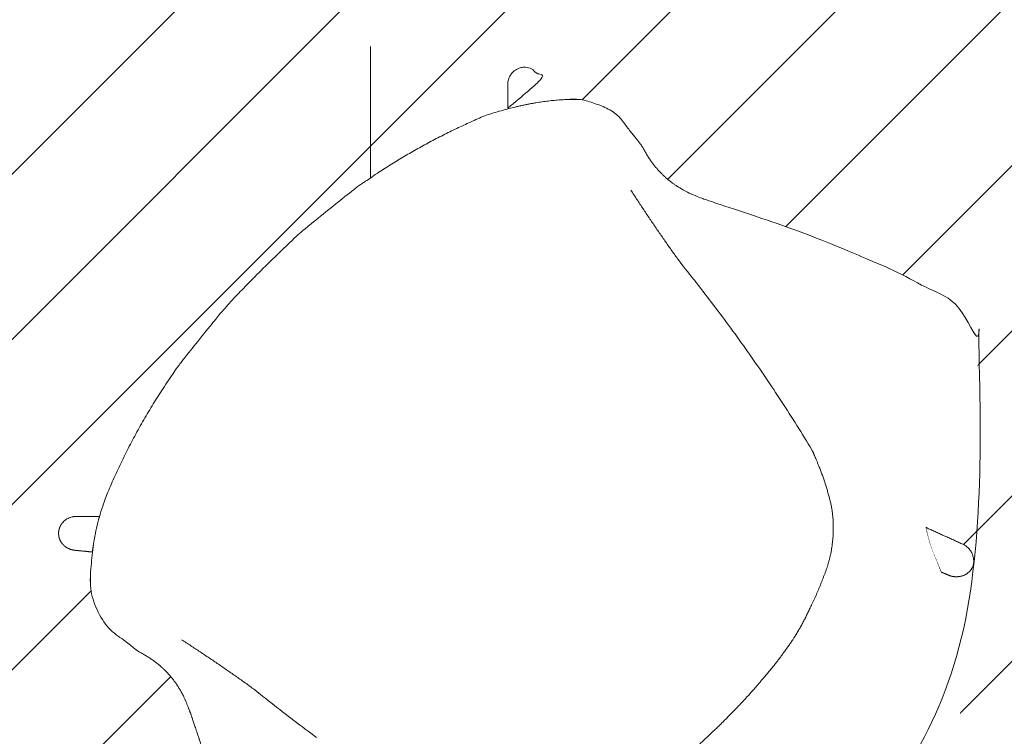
# Model space of a CAD drawing. Header units: metres. Extents: x -111 to 152, y -132 to 99.
# Tile 108 of 256: x -20.531 to -19.741, y -12.503 to -11.928. Entities that reach past the tile are written whole.
import ezdxf

# ---------------------------------------------------------------- set-up
doc = ezdxf.new("R2010")
doc.units = ezdxf.units.M
doc.linetypes.add('gestrichelt - 01', pattern=[2, 1, -1])
doc.linetypes.add('Raster 01', pattern=[2, 1, -1])
doc.layers.add('_1.35m (3D)', color=7, linetype='Continuous', lineweight=9)
doc.layers.add('_EG (2D)', color=7, linetype='Continuous', lineweight=9)
for name, color, linetype, lineweight, true_color in [('AV1-Arbeitsbühne', 7, 'gestrichelt - 01', 9, 0xf20884), ('AV1-Einrichtung', 7, 'Continuous', 9, 0xa6a6a6), ('AV1-Raster', 7, 'Raster 01', 9, 0xa6a6a6)]:
    doc.layers.add(name, color=color, linetype=linetype, lineweight=lineweight, true_color=true_color)

# ---------------------------------------------------------------- blocks, each defined once
blk = doc.blocks.new('Group-2')
at = {"layer": 'AV1-Raster'}
for p, q in [((-20.25, -22.95), (-20.25, 1.35)), ((1.35, -12.15), (-40.5, -12.15))]:
    blk.add_line(p, q, dxfattribs=at)
blk = doc.blocks.new('1.35m (3D)')
at = {"layer": 'AV1-Raster', "color": 7}
blk.add_blockref('Group-2', (0, 0), dxfattribs=at)
blk = doc.blocks.new('Group-296')
at = {"color": 255, "transparency": 33554687}
for points in [[(-20.13964, -11.99933), (-20.13614, -11.99839), (-20.13263, -11.99752), (-20.1291, -11.99671), (-20.12555, -11.99597), (-20.12199, -11.9953), (-20.11842, -11.99469), (-20.11484, -11.99415), (-20.11125, -11.99368), (-20.1116, -11.99021), (-20.1119, -11.98717), (-20.11217, -11.98457), (-20.11239, -11.9824), (-20.11257, -11.98068), (-20.1127, -11.97939), (-20.1128, -11.97853), (-20.11285, -11.97811), (-20.11292, -11.97776), (-20.113, -11.97741), (-20.11308, -11.97706), (-20.11317, -11.97672), (-20.11328, -11.97638), (-20.11339, -11.97604), (-20.11351, -11.9757), (-20.11363, -11.97536), (-20.11403, -11.97445), (-20.11425, -11.974), (-20.11449, -11.97356), (-20.11475, -11.97313), (-20.11501, -11.9727), (-20.1153, -11.97229), (-20.11559, -11.97189), (-20.1159, -11.97149), (-20.11623, -11.97111), (-20.11656, -11.97078), (-20.11689, -11.97046), (-20.11724, -11.97014), (-20.11759, -11.96984), (-20.11795, -11.96955), (-20.11832, -11.96926), (-20.1187, -11.96899), (-20.11908, -11.96873), (-20.11932, -11.96857), (-20.11978, -11.96829), (-20.12024, -11.96803), (-20.12072, -11.96778), (-20.1212, -11.96756), (-20.1217, -11.96736), (-20.1222, -11.96718), (-20.12271, -11.96703), (-20.12323, -11.96689), (-20.12324, -11.96689), (-20.12377, -11.9668), (-20.12429, -11.96672), (-20.12478, -11.96666), (-20.12526, -11.96661), (-20.12571, -11.96658), (-20.12614, -11.96656), (-20.12655, -11.96656), (-20.12694, -11.96657), (-20.12732, -11.9666), (-20.12769, -11.96664), (-20.12807, -11.96668), (-20.12844, -11.96674), (-20.12881, -11.96681), (-20.12917, -11.96689), (-20.12954, -11.96698), (-20.1299, -11.96708), (-20.13027, -11.96719), (-20.13065, -11.96733), (-20.13104, -11.96748), (-20.13145, -11.96765), (-20.13187, -11.96785), (-20.13231, -11.96806), (-20.13276, -11.9683), (-20.13322, -11.96855), (-20.1337, -11.96886), (-20.13416, -11.96918), (-20.13459, -11.9695), (-20.13498, -11.96982), (-20.13535, -11.97015), (-20.13569, -11.97048), (-20.136, -11.97082), (-20.13628, -11.97116), (-20.13653, -11.97149), (-20.13677, -11.9718), (-20.13699, -11.97211), (-20.1372, -11.97239), (-20.13738, -11.97266), (-20.13755, -11.97291), (-20.13771, -11.97315), (-20.13784, -11.97338), (-20.138, -11.97367), (-20.13816, -11.97396), (-20.13831, -11.97426), (-20.13845, -11.97456), (-20.13859, -11.97486), (-20.13871, -11.97517), (-20.13883, -11.97547), (-20.13895, -11.97579), (-20.13911, -11.97629), (-20.13925, -11.97677), (-20.13938, -11.97722), (-20.13948, -11.97764), (-20.13957, -11.97804), (-20.13963, -11.9784), (-20.13968, -11.97875), (-20.1397, -11.97906), (-20.13972, -11.97935), (-20.13973, -11.97961), (-20.13974, -11.97985), (-20.13975, -11.98007), (-20.13976, -11.98026), (-20.13976, -11.98043), (-20.13976, -11.98058), (-20.13976, -11.9807)], [(-20.46737, -12.32706), (-20.47186, -12.32703), (-20.47579, -12.327), (-20.47916, -12.32699), (-20.48197, -12.32698), (-20.48422, -12.32697), (-20.48592, -12.32697), (-20.48706, -12.32698), (-20.48764, -12.32699), (-20.48795, -12.32702), (-20.48829, -12.32706), (-20.48866, -12.32713), (-20.48906, -12.32721), (-20.48948, -12.32732), (-20.48993, -12.32744), (-20.4904, -12.32758), (-20.49091, -12.32775), (-20.49122, -12.32786), (-20.49153, -12.32798), (-20.49184, -12.32811), (-20.49214, -12.32825), (-20.49244, -12.32839), (-20.49274, -12.32854), (-20.49303, -12.32869), (-20.49332, -12.32886), (-20.49354, -12.32898), (-20.49375, -12.32912), (-20.49397, -12.32926), (-20.49418, -12.3294), (-20.4944, -12.32955), (-20.49461, -12.3297), (-20.49483, -12.32986), (-20.49504, -12.33002), (-20.4955, -12.33039), (-20.49593, -12.33078), (-20.49635, -12.33119), (-20.49675, -12.33161), (-20.49713, -12.33205), (-20.49749, -12.33251), (-20.49783, -12.33299), (-20.49815, -12.33348), (-20.4984, -12.33394), (-20.49863, -12.33439), (-20.49885, -12.33482), (-20.49904, -12.33524), (-20.49922, -12.33565), (-20.49937, -12.33605), (-20.4995, -12.33643), (-20.49962, -12.33679), (-20.49972, -12.33716), (-20.49981, -12.33752), (-20.49989, -12.33789), (-20.49996, -12.33826), (-20.50001, -12.33863), (-20.50006, -12.339), (-20.5001, -12.33938), (-20.50012, -12.33975), (-20.50014, -12.34014), (-20.50013, -12.34055), (-20.50012, -12.34099), (-20.50008, -12.34144), (-20.50004, -12.34191), (-20.49997, -12.34241), (-20.4999, -12.34292), (-20.49981, -12.34346), (-20.49967, -12.34398), (-20.49952, -12.3445), (-20.49934, -12.345), (-20.49915, -12.3455), (-20.49893, -12.346), (-20.4987, -12.34648), (-20.49845, -12.34695), (-20.49817, -12.34741), (-20.49801, -12.34764), (-20.49774, -12.34802), (-20.49746, -12.34839), (-20.49717, -12.34876), (-20.49687, -12.34911), (-20.49656, -12.34946), (-20.49624, -12.34981), (-20.49592, -12.35014), (-20.49559, -12.35047), (-20.4952, -12.35079), (-20.49481, -12.3511), (-20.4944, -12.35139), (-20.49399, -12.35167), (-20.49356, -12.35193), (-20.49312, -12.35217), (-20.49268, -12.3524), (-20.49222, -12.35261), (-20.49203, -12.35269), (-20.49102, -12.35314), (-20.49077, -12.35325), (-20.49051, -12.35335), (-20.49024, -12.35344), (-20.48998, -12.35352), (-20.48971, -12.3536), (-20.48944, -12.35367), (-20.48916, -12.35373), (-20.48889, -12.35378), (-20.48812, -12.35391), (-20.48804, -12.35393), (-20.48795, -12.35394), (-20.48787, -12.35395), (-20.48778, -12.35396), (-20.4877, -12.35397), (-20.48761, -12.35398), (-20.48753, -12.35399), (-20.48744, -12.354), (-20.47302, -12.35545), (-20.47255, -12.35185), (-20.47201, -12.34827), (-20.4714, -12.3447), (-20.47073, -12.34115), (-20.46999, -12.3376), (-20.46918, -12.33407), (-20.46831, -12.33056)], [(-19.77526, -12.34891), (-19.80444, -12.33562), (-19.8037, -12.33895), (-19.80288, -12.34227), (-19.80198, -12.34556), (-19.80101, -12.34882), (-19.79995, -12.35207), (-19.79881, -12.35528), (-19.7976, -12.35847), (-19.79631, -12.36163), (-19.79216, -12.37144), (-19.78592, -12.37407), (-19.78528, -12.37432), (-19.78463, -12.37454), (-19.78397, -12.37474), (-19.78331, -12.3749), (-19.78264, -12.37503), (-19.78196, -12.37513), (-19.78128, -12.3752), (-19.78059, -12.37524), (-19.77961, -12.37528), (-19.77863, -12.37525), (-19.77766, -12.37516), (-19.77669, -12.375), (-19.77573, -12.37479), (-19.7748, -12.37451), (-19.77388, -12.37417), (-19.77298, -12.37377), (-19.77164, -12.37304), (-19.77039, -12.37216), (-19.76927, -12.37112), (-19.76828, -12.36996), (-19.76744, -12.36868), (-19.76676, -12.36731), (-19.76625, -12.36586), (-19.76593, -12.36437), (-19.76589, -12.36195), (-19.76623, -12.35956), (-19.76695, -12.35725), (-19.76803, -12.35509), (-19.76944, -12.35313), (-19.77114, -12.35141), (-19.7731, -12.35)]]:
    blk.add_wipeout(points, dxfattribs=at).dxf.layer = 'AV1-Einrichtung'
at = {"layer": 'AV1-Einrichtung', "transparency": 33554687}
for points, weights, knots in [([(-20.13964, -11.99933), (-20.12566, -11.99544), (-20.11125, -11.99368), (-20.11273, -11.97891), (-20.11285, -11.97811), (-20.11311, -11.9767), (-20.11363, -11.97536), (-20.11383, -11.97491), (-20.11403, -11.97445), (-20.1149, -11.97263), (-20.11623, -11.97111), (-20.11752, -11.96976), (-20.11908, -11.96873), (-20.1192, -11.96865), (-20.11932, -11.96857), (-20.12113, -11.96739), (-20.12323, -11.96689), (-20.12323, -11.96689), (-20.12324, -11.96689), (-20.12543, -11.96649), (-20.12694, -11.96657), (-20.12845, -11.96666), (-20.1299, -11.96708), (-20.13134, -11.9675), (-20.13322, -11.96855), (-20.13522, -11.9698), (-20.13734, -11.97252), (-20.13784, -11.97338), (-20.13851, -11.97453), (-20.13895, -11.97579), (-20.13964, -11.97786), (-20.13977, -11.98026), (-20.13976, -11.9807), (-20.1397, -11.99001), (-20.13964, -11.99933)], [1, 0.99718212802, 1, 1, 1, 1, 1, 1, 1, 1, 1, 0.99362829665, 1, 1, 1, 0.984640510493, 1, 1, 1, 1, 1, 1, 1, 1, 1, 1, 1, 1, 1, 1, 1, 1, 1, 1, 1], [0, 0, 0, 0.005354, 0.005354, 0.010842, 0.010842, 0.020604, 0.020604, 0.023976, 0.023976, 0.037685, 0.037685, 0.050295, 0.050295, 0.051273, 0.051273, 0.065696, 0.065696, 0.065725, 0.065725, 0.080847, 0.080847, 0.095885, 0.095885, 0.110847, 0.110847, 0.1273, 0.143752, 0.143752, 0.165711, 0.165711, 0.201695, 0.237678, 0.237678, 1, 1, 1]), ([(-20.46737, -12.32706), (-20.48644, -12.32693), (-20.48884, -12.32706), (-20.49091, -12.32775), (-20.49217, -12.32819), (-20.49332, -12.32886), (-20.49418, -12.32936), (-20.49504, -12.33002), (-20.4969, -12.33148), (-20.49815, -12.33348), (-20.4992, -12.33535), (-20.49962, -12.33679), (-20.50004, -12.33825), (-20.50012, -12.33975), (-20.5002, -12.34127), (-20.49981, -12.34346), (-20.49931, -12.34557), (-20.49817, -12.34741), (-20.49809, -12.34753), (-20.49801, -12.34764), (-20.49694, -12.34917), (-20.49559, -12.35047), (-20.49407, -12.3518), (-20.49222, -12.35261), (-20.49162, -12.35288), (-20.49102, -12.35314), (-20.49, -12.35359), (-20.48889, -12.35378), (-20.48851, -12.35385), (-20.48812, -12.35391), (-20.48778, -12.35397), (-20.48744, -12.354), (-20.48023, -12.35473), (-20.47302, -12.35545), (-20.47126, -12.34104), (-20.46737, -12.32706)], [1, 1, 1, 1, 1, 1, 1, 1, 1, 1, 1, 1, 1, 1, 1, 1, 0.98710404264, 1, 1, 1, 0.995190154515, 1, 0.988283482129, 1, 1, 1, 0.992520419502, 1, 1, 1, 0.999395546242, 1, 1, 1, 1, 1], [0, 0, 0, 0.051889, 0.103779, 0.103779, 0.13544, 0.13544, 0.15916, 0.15916, 0.210824, 0.210824, 0.257791, 0.257791, 0.304985, 0.304985, 0.352438, 0.352438, 0.39799, 0.39799, 0.400988, 0.400988, 0.440618, 0.440618, 0.483129, 0.483129, 0.497041, 0.497041, 0.52078, 0.52078, 0.529093, 0.529093, 0.536382, 0.536382, 0.690786, 0.690786, 1, 1, 1]), ([(-19.77526, -12.34891), (-19.78985, -12.34227), (-19.80444, -12.33562), (-19.80164, -12.34902), (-19.79631, -12.36163), (-19.79423, -12.36653), (-19.79216, -12.37144), (-19.78904, -12.37275), (-19.78592, -12.37407), (-19.78336, -12.37514), (-19.78059, -12.37524), (-19.77659, -12.37551), (-19.77298, -12.37377), (-19.76694, -12.37096), (-19.76593, -12.36437), (-19.76482, -12.35315), (-19.77526, -12.34891)], [1, 1, 1, 0.995308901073, 1, 1, 1, 1, 1, 1, 1, 0.966892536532, 1, 0.88167540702, 1, 0.801029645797, 1], [0, 0, 0, 0.267693, 0.267693, 0.495193, 0.495193, 0.584087, 0.584087, 0.640614, 0.640614, 0.686931, 0.686931, 0.751499, 0.751499, 0.849478, 0.849478, 1, 1, 1])]:
    blk.add_rational_spline(points, weights, degree=2, knots=knots, dxfattribs=at)
at = {"color": 255, "transparency": 33554687}
blk.add_wipeout([(-19.87742, -12.61047), (-19.87031, -12.60332), (-19.86327, -12.59614), (-19.85628, -12.58892), (-19.84935, -12.58167), (-19.84248, -12.57439), (-19.83567, -12.56708), (-19.82892, -12.55973), (-19.82222, -12.55235), (-19.81592, -12.54533), (-19.81033, -12.53904), (-19.80545, -12.5335), (-19.80129, -12.5287), (-19.79785, -12.52465), (-19.79512, -12.52133), (-19.79311, -12.51876), (-19.79181, -12.51693), (-19.79092, -12.51553), (-19.79012, -12.51427), (-19.7894, -12.51315), (-19.78877, -12.51216), (-19.78824, -12.5113), (-19.78779, -12.51058), (-19.78743, -12.51), (-19.78716, -12.50954), (-19.78522, -12.50586), (-19.7834, -12.50213), (-19.78171, -12.49835), (-19.78013, -12.49453), (-19.77868, -12.49066), (-19.77735, -12.48674), (-19.77614, -12.48278), (-19.77505, -12.47877), (-19.77442, -12.47405), (-19.77393, -12.46932), (-19.77357, -12.46459), (-19.77334, -12.45986), (-19.77325, -12.45513), (-19.77329, -12.45039), (-19.77347, -12.44565), (-19.77379, -12.4409), (-19.77451, -12.43381), (-19.77501, -12.43012), (-19.77559, -12.42645), (-19.77625, -12.42279), (-19.77699, -12.41916), (-19.77781, -12.41554), (-19.77871, -12.41193), (-19.77969, -12.40835), (-19.78075, -12.40478), (-19.78125, -12.40333), (-19.78177, -12.40177), (-19.78232, -12.40013), (-19.78288, -12.39839), (-19.78348, -12.39655), (-19.78409, -12.39462), (-19.78473, -12.3926), (-19.78539, -12.39048), (-19.78614, -12.38814), (-19.78706, -12.38543), (-19.78815, -12.38236), (-19.7894, -12.37892), (-19.79083, -12.37512), (-19.79241, -12.37096), (-19.79417, -12.36643), (-19.79609, -12.36154), (-19.79749, -12.35825), (-19.7988, -12.35493), (-19.80002, -12.35158), (-19.80114, -12.3482), (-19.80217, -12.3448), (-19.8031, -12.34136), (-19.80394, -12.3379), (-19.80469, -12.3344), (-19.80527, -12.33129), (-19.80581, -12.32791), (-19.80627, -12.32451), (-19.80663, -12.32112), (-19.8069, -12.31771), (-19.80708, -12.31431), (-19.80717, -12.31089), (-19.80717, -12.30747), (-19.80708, -12.30405), (-19.80688, -12.30031), (-19.80658, -12.29782), (-19.80619, -12.29535), (-19.80572, -12.29291), (-19.80515, -12.29049), (-19.80449, -12.28809), (-19.80374, -12.28572), (-19.8029, -12.28337), (-19.80198, -12.28104), (-19.8016, -12.28017), (-19.80098, -12.2788), (-19.80033, -12.27745), (-19.79965, -12.27611), (-19.79895, -12.27478), (-19.79821, -12.27348), (-19.79744, -12.27219), (-19.79664, -12.27092), (-19.79582, -12.26966), (-19.79247, -12.26439), (-19.78922, -12.25907), (-19.78607, -12.25371), (-19.78303, -12.2483), (-19.7801, -12.24285), (-19.77727, -12.23734), (-19.77454, -12.2318), (-19.77191, -12.2262), (-19.76949, -12.22092), (-19.76739, -12.2163), (-19.76561, -12.21236), (-19.76414, -12.20909), (-19.76299, -12.2065), (-19.76216, -12.20457), (-19.76164, -12.20331), (-19.76143, -12.20273), (-19.76139, -12.20248), (-19.76135, -12.20224), (-19.76131, -12.202), (-19.76127, -12.20176), (-19.76123, -12.20153), (-19.76119, -12.2013), (-19.76116, -12.20107), (-19.76112, -12.20084), (-19.76109, -12.20062), (-19.76106, -12.2004), (-19.76103, -12.20018), (-19.76101, -12.19996), (-19.76098, -12.19974), (-19.76095, -12.19952), (-19.76093, -12.19931), (-19.76091, -12.1991), (-19.76088, -12.19888), (-19.76086, -12.19867), (-19.76084, -12.19845), (-19.76082, -12.19823), (-19.7608, -12.198), (-19.76078, -12.19778), (-19.76077, -12.19755), (-19.76075, -12.19732), (-19.76073, -12.19707), (-19.76072, -12.19678), (-19.7607, -12.19646), (-19.76069, -12.19611), (-19.76067, -12.19572), (-19.76066, -12.1953), (-19.76065, -12.19484), (-19.76063, -12.19434), (-19.76099, -12.1899), (-19.76172, -12.18563), (-19.76282, -12.18152), (-19.76428, -12.17758), (-19.76611, -12.17381), (-19.76831, -12.1702), (-19.77087, -12.16676), (-19.7738, -12.16349), (-19.77608, -12.16132), (-19.77843, -12.15923), (-19.78084, -12.15724), (-19.78332, -12.15535), (-19.78587, -12.15354), (-19.78848, -12.15183), (-19.79117, -12.15021), (-19.79391, -12.14869), (-19.80013, -12.14509), (-19.8064, -12.1416), (-19.81273, -12.13822), (-19.81911, -12.13495), (-19.82555, -12.1318), (-19.83205, -12.12876), (-19.8386, -12.12584), (-19.8452, -12.12302), (-19.85497, -12.11884), (-19.86413, -12.11497), (-19.8727, -12.1114), (-19.88066, -12.10813), (-19.88802, -12.10516), (-19.89478, -12.1025), (-19.90094, -12.10014), (-19.9065, -12.09808), (-19.91183, -12.09617), (-19.91731, -12.09422), (-19.92294, -12.09225), (-19.92871, -12.09025), (-19.93463, -12.08822), (-19.9407, -12.08616), (-19.94691, -12.08408), (-19.95327, -12.08196), (-19.95934, -12.07996), (-19.96467, -12.0782), (-19.96926, -12.07668), (-19.97311, -12.0754), (-19.97623, -12.07436), (-19.9786, -12.07356), (-19.98024, -12.07301), (-19.98114, -12.0727), (-19.98172, -12.07249), (-19.98238, -12.07225), (-19.98314, -12.07196), (-19.98398, -12.07164), (-19.98491, -12.07128), (-19.98593, -12.07089), (-19.98704, -12.07045), (-19.98824, -12.06998), (-19.9953, -12.06687), (-20.00187, -12.06326), (-20.00797, -12.05915), (-20.01358, -12.05453), (-20.01872, -12.0494), (-20.02338, -12.04377), (-20.02756, -12.03763), (-20.03126, -12.03099), (-20.03204, -12.02987), (-20.03332, -12.02815), (-20.0351, -12.02583), (-20.03738, -12.02291), (-20.04016, -12.01939), (-20.04343, -12.01528), (-20.0472, -12.01056), (-20.05147, -12.00525), (-20.05274, -12.00429), (-20.05403, -12.00336), (-20.05534, -12.00246), (-20.05666, -12.00159), (-20.05801, -12.00076), (-20.05937, -11.99995), (-20.06076, -11.99918), (-20.06217, -11.99843), (-20.07901, -11.99246), (-20.08772, -11.99233), (-20.09671, -11.99267), (-20.10598, -11.9935), (-20.11553, -11.99481), (-20.12536, -11.99661), (-20.13548, -11.99888), (-20.14587, -12.00164), (-20.15655, -12.00489), (-20.17066, -12.01102), (-20.18455, -12.01753), (-20.19822, -12.02443), (-20.21167, -12.03172), (-20.2249, -12.03939), (-20.23791, -12.04744), (-20.25071, -12.05588), (-20.26328, -12.0647), (-20.26442, -12.06559), (-20.26597, -12.06681), (-20.26793, -12.06837), (-20.2703, -12.07027), (-20.27309, -12.0725), (-20.27629, -12.07507), (-20.27989, -12.07797), (-20.28392, -12.08121), (-20.28792, -12.08445), (-20.29149, -12.08733), (-20.29463, -12.08987), (-20.29733, -12.09206), (-20.29959, -12.0939), (-20.30141, -12.09539), (-20.3028, -12.09654), (-20.30375, -12.09734), (-20.30454, -12.09802), (-20.30546, -12.09882), (-20.3065, -12.09974), (-20.30766, -12.10077), (-20.30895, -12.10192), (-20.31037, -12.10319), (-20.31191, -12.10457), (-20.31357, -12.10607), (-20.31534, -12.10769), (-20.3172, -12.10942), (-20.31916, -12.11127), (-20.3212, -12.11324), (-20.32334, -12.11533), (-20.32557, -12.11753), (-20.32789, -12.11985), (-20.3303, -12.12229), (-20.34441, -12.1364), (-20.34685, -12.13881), (-20.34917, -12.14113), (-20.35137, -12.14336), (-20.35346, -12.14549), (-20.35542, -12.14754), (-20.35728, -12.14949), (-20.35901, -12.15136), (-20.36063, -12.15313), (-20.36213, -12.15479), (-20.36351, -12.15633), (-20.36478, -12.15774), (-20.36593, -12.15903), (-20.36696, -12.1602), (-20.36788, -12.16124), (-20.36867, -12.16216), (-20.36936, -12.16295), (-20.37016, -12.1639), (-20.3713, -12.16529), (-20.3728, -12.16711), (-20.37464, -12.16937), (-20.37683, -12.17207), (-20.37937, -12.1752), (-20.38225, -12.17877), (-20.38548, -12.18278), (-20.38872, -12.1868), (-20.39163, -12.19041), (-20.39419, -12.19361), (-20.39643, -12.19639), (-20.39832, -12.19877), (-20.39988, -12.20073), (-20.40111, -12.20228), (-20.402, -12.20341), (-20.41083, -12.21601), (-20.41927, -12.22882), (-20.42733, -12.24184), (-20.435, -12.25507), (-20.44229, -12.26852), (-20.44918, -12.28218), (-20.45569, -12.29606), (-20.46181, -12.31015), (-20.46551, -12.32081), (-20.46789, -12.32901), (-20.4699, -12.33726), (-20.47154, -12.34556), (-20.47282, -12.35389), (-20.47372, -12.36228), (-20.47426, -12.3707), (-20.47443, -12.37917), (-20.47423, -12.38769), (-20.46826, -12.40453), (-20.46752, -12.40594), (-20.46675, -12.40732), (-20.46594, -12.40869), (-20.4651, -12.41004), (-20.46423, -12.41136), (-20.46334, -12.41267), (-20.46241, -12.41396), (-20.46144, -12.41522), (-20.45613, -12.41949), (-20.45142, -12.42327), (-20.4473, -12.42654), (-20.44379, -12.42932), (-20.44087, -12.43159), (-20.43855, -12.43337), (-20.43683, -12.43466), (-20.43571, -12.43544), (-20.42899, -12.43922), (-20.4228, -12.44346), (-20.41714, -12.44815), (-20.412, -12.4533), (-20.40739, -12.45891), (-20.4033, -12.46497), (-20.39975, -12.47148), (-20.39672, -12.47846), (-20.39625, -12.47965), (-20.39581, -12.48076), (-20.39541, -12.48178), (-20.39506, -12.48272), (-20.39473, -12.48356), (-20.39445, -12.48431), (-20.3942, -12.48498), (-20.394, -12.48555), (-20.39368, -12.48645), (-20.39313, -12.48809), (-20.39234, -12.49047), (-20.3913, -12.49358), (-20.39002, -12.49744), (-20.3885, -12.50203), (-20.38674, -12.50736), (-20.38473, -12.51342), (-20.38273, -12.51947), (-20.38099, -12.52474), (-20.37951, -12.52923), (-20.37828, -12.53294), (-20.3773, -12.53588), (-20.37659, -12.53803), (-20.37613, -12.53941), (-20.37592, -12.54002), (-20.37215, -12.5503), (-20.36831, -12.56056), (-20.36439, -12.57079), (-20.3604, -12.58099), (-20.35633, -12.59116), (-20.35219, -12.6013), (-20.34797, -12.61141), (-20.34368, -12.62149), (-20.34086, -12.6281), (-20.33793, -12.63465), (-20.33489, -12.64115), (-20.33174, -12.64759), (-20.32847, -12.65397), (-20.3251, -12.6603), (-20.32161, -12.66657), (-20.31801, -12.67278), (-20.31648, -12.67554), (-20.31486, -12.67822), (-20.31315, -12.68084), (-20.31134, -12.68339), (-20.30945, -12.68587), (-20.30746, -12.68828), (-20.30538, -12.69062), (-20.3032, -12.69289), (-20.29987, -12.69585), (-20.29639, -12.69843), (-20.29276, -12.70064), (-20.28898, -12.70248), (-20.28505, -12.70393), (-20.28097, -12.70502), (-20.27673, -12.70573), (-20.27235, -12.70606), (-20.27186, -12.70605), (-20.2714, -12.70604), (-20.27098, -12.70602), (-20.27059, -12.70601), (-20.27023, -12.706), (-20.26991, -12.70598), (-20.26963, -12.70596), (-20.26938, -12.70595), (-20.26915, -12.70593), (-20.26892, -12.70591), (-20.26869, -12.70589), (-20.26847, -12.70587), (-20.26825, -12.70585), (-20.26803, -12.70583), (-20.26781, -12.70581), (-20.2676, -12.70579), (-20.26739, -12.70577), (-20.26717, -12.70574), (-20.26696, -12.70572), (-20.26674, -12.70569), (-20.26652, -12.70566), (-20.2663, -12.70563), (-20.26608, -12.7056), (-20.26585, -12.70557), (-20.26563, -12.70554), (-20.2654, -12.7055), (-20.26517, -12.70547), (-20.26493, -12.70543), (-20.2647, -12.70539), (-20.26446, -12.70535), (-20.26421, -12.70531), (-20.26397, -12.70526), (-20.26338, -12.70506), (-20.26213, -12.70454), (-20.2602, -12.70371), (-20.2576, -12.70255), (-20.25433, -12.70109), (-20.25039, -12.6993), (-20.24578, -12.6972), (-20.2405, -12.69479), (-20.2349, -12.69216), (-20.22935, -12.68943), (-20.22385, -12.6866), (-20.21839, -12.68366), (-20.21298, -12.68062), (-20.20762, -12.67748), (-20.20231, -12.67423), (-20.19704, -12.67088), (-20.19578, -12.67005), (-20.19451, -12.66926), (-20.19322, -12.66849), (-20.19191, -12.66775), (-20.19059, -12.66704), (-20.18925, -12.66636), (-20.18789, -12.66571), (-20.18652, -12.66509), (-20.18565, -12.66472), (-20.18332, -12.66379), (-20.18097, -12.66295), (-20.1786, -12.6622), (-20.1762, -12.66155), (-20.17378, -12.66098), (-20.17134, -12.6605), (-20.16887, -12.66011), (-20.16639, -12.65982), (-20.16265, -12.65961), (-20.15922, -12.65953), (-20.1558, -12.65953), (-20.15238, -12.65962), (-20.14897, -12.6598), (-20.14557, -12.66007), (-20.14217, -12.66043), (-20.13878, -12.66088), (-20.1354, -12.66142), (-20.13229, -12.662), (-20.1288, -12.66275), (-20.12533, -12.66359), (-20.12189, -12.66453), (-20.11848, -12.66556), (-20.11511, -12.66668), (-20.11176, -12.6679), (-20.10845, -12.6692), (-20.10516, -12.67061), (-20.10027, -12.67253), (-20.09574, -12.67428), (-20.09158, -12.67587), (-20.08778, -12.67729), (-20.08434, -12.67855), (-20.08127, -12.67964), (-20.07856, -12.68056), (-20.07621, -12.68131), (-20.0741, -12.68197), (-20.07207, -12.68261), (-20.07015, -12.68322), (-20.06831, -12.68381), (-20.06657, -12.68438), (-20.06492, -12.68492), (-20.06337, -12.68545), (-20.06191, -12.68594), (-20.05834, -12.68701), (-20.05476, -12.68799), (-20.05115, -12.68889), (-20.04753, -12.68971), (-20.0439, -12.69045), (-20.04024, -12.69111), (-20.03657, -12.69169), (-20.03289, -12.69219), (-20.0258, -12.69291), (-20.02104, -12.69322), (-20.0163, -12.6934), (-20.01156, -12.69345), (-20.00682, -12.69335), (-20.00209, -12.69313), (-19.99736, -12.69277), (-19.99264, -12.69228), (-19.98793, -12.69165), (-19.98391, -12.69056), (-19.97994, -12.68934), (-19.97603, -12.68801), (-19.97215, -12.68656), (-19.96833, -12.68499), (-19.96456, -12.68329), (-19.96083, -12.68148), (-19.95715, -12.67954), (-19.9567, -12.67927), (-19.95611, -12.67891), (-19.95539, -12.67846), (-19.95454, -12.67792), (-19.95355, -12.6773), (-19.95242, -12.67658), (-19.95116, -12.67578), (-19.94977, -12.67488), (-19.94794, -12.67359), (-19.94537, -12.67157), (-19.94205, -12.66885), (-19.93799, -12.6654), (-19.93319, -12.66124), (-19.92765, -12.65637), (-19.92137, -12.65078), (-19.91435, -12.64447), (-19.90732, -12.63813), (-19.90102, -12.63242), (-19.89544, -12.62735), (-19.8906, -12.62293), (-19.88649, -12.61914), (-19.88311, -12.61599), (-19.88046, -12.61348), (-19.87855, -12.61161)], dxfattribs=at).dxf.layer = 'AV1-Einrichtung'
at = {"layer": 'AV1-Einrichtung', "transparency": 33554687}
blk.add_open_spline([(-19.87742, -12.61047), (-19.84888, -12.58193), (-19.79557, -12.52277), (-19.78806, -12.51108), (-19.78716, -12.50954), (-19.77916, -12.4949), (-19.77505, -12.47877), (-19.77226, -12.45989), (-19.77379, -12.4409), (-19.77415, -12.43736), (-19.77451, -12.43381), (-19.77634, -12.41901), (-19.78075, -12.40478), (-19.7827, -12.39914), (-19.78807, -12.38183), (-19.79609, -12.36154), (-19.80189, -12.34844), (-19.80469, -12.3344), (-19.80498, -12.33285), (-19.80527, -12.33129), (-19.80762, -12.31776), (-19.80708, -12.30405), (-19.80698, -12.30218), (-19.80688, -12.30031), (-19.80587, -12.2903), (-19.80198, -12.28104), (-19.80179, -12.28061), (-19.8016, -12.28017), (-19.79918, -12.27465), (-19.79582, -12.26966), (-19.78221, -12.24868), (-19.76161, -12.20372), (-19.76125, -12.20174), (-19.761, -12.19994), (-19.76082, -12.19825), (-19.76068, -12.19639), (-19.76063, -12.19434), (-19.76134, -12.17625), (-19.7738, -12.16349), (-19.78278, -12.1546), (-19.79391, -12.14869), (-19.81867, -12.13405), (-19.8452, -12.12302), (-19.88547, -12.1057), (-19.92753, -12.09047), (-19.97902, -12.07346), (-19.98327, -12.07194), (-19.98824, -12.06998), (-20.01742, -12.05857), (-20.03126, -12.03099), (-20.0334, -12.0277), (-20.05147, -12.00525), (-20.0565, -12.00134), (-20.06217, -11.99843), (-20.07059, -11.99545), (-20.07901, -11.99246), (-20.11328, -11.99095), (-20.15655, -12.00489), (-20.21342, -12.02864), (-20.26328, -12.0647), (-20.26701, -12.06758), (-20.30082, -12.09484), (-20.30667, -12.09984), (-20.32047, -12.1123), (-20.3303, -12.12229), (-20.33735, -12.12934), (-20.34441, -12.1364), (-20.35439, -12.14623), (-20.36686, -12.16003), (-20.37186, -12.16588), (-20.39911, -12.19969), (-20.402, -12.20341), (-20.4381, -12.25336), (-20.46181, -12.31015), (-20.46366, -12.31548), (-20.46551, -12.32081), (-20.47576, -12.35354), (-20.47423, -12.38769), (-20.47125, -12.39611), (-20.46826, -12.40453), (-20.46535, -12.4102), (-20.46144, -12.41522), (-20.439, -12.4333), (-20.43571, -12.43544), (-20.40779, -12.44965), (-20.39672, -12.47846), (-20.39475, -12.48343), (-20.39324, -12.48768), (-20.37623, -12.53917), (-20.37592, -12.54002), (-20.36099, -12.58123), (-20.34368, -12.62149), (-20.33263, -12.64804), (-20.31801, -12.67278), (-20.31208, -12.68394), (-20.3032, -12.69289), (-20.29018, -12.70547), (-20.27235, -12.70606), (-20.27031, -12.70601), (-20.26845, -12.70588), (-20.26675, -12.7057), (-20.26496, -12.70544), (-20.26297, -12.70508), (-20.21802, -12.68449), (-20.19704, -12.67088), (-20.19204, -12.66751), (-20.18652, -12.66509), (-20.18609, -12.66491), (-20.18565, -12.66472), (-20.17638, -12.66082), (-20.16639, -12.65982), (-20.16452, -12.65972), (-20.16265, -12.65961), (-20.14892, -12.65908), (-20.1354, -12.66142), (-20.13385, -12.66171), (-20.13229, -12.662), (-20.11824, -12.66481), (-20.10516, -12.67061), (-20.08487, -12.67863), (-20.06756, -12.684), (-20.06191, -12.68594), (-20.04767, -12.69036), (-20.03289, -12.69219), (-20.02934, -12.69255), (-20.0258, -12.69291), (-20.00678, -12.69443), (-19.98793, -12.69165), (-19.97177, -12.68752), (-19.95715, -12.67954), (-19.95561, -12.67863), (-19.94393, -12.67113), (-19.88476, -12.61781), (-19.87855, -12.61161), (-19.87798, -12.61104), (-19.87742, -12.61047)], degree=2, knots=[0, 0, 0, 0.000079, 0.000159, 0.000238, 0.000238, 0.000979, 0.000979, 0.001828, 0.001828, 0.001987, 0.001987, 0.002651, 0.002651, 0.002918, 0.003184, 0.003184, 0.003359, 0.003359, 0.003379, 0.003379, 0.003547, 0.003547, 0.00357, 0.00357, 0.003693, 0.003693, 0.003699, 0.003699, 0.003773, 0.003773, 0.00408, 0.004387, 0.004695, 0.005002, 0.00531, 0.005617, 0.005617, 0.008337, 0.008337, 0.010264, 0.010264, 0.014661, 0.014661, 0.021367, 0.028073, 0.034779, 0.041485, 0.041485, 0.080783, 0.080783, 0.085783, 0.085783, 0.086889, 0.086889, 0.088441, 0.088441, 0.094398, 0.094398, 0.102475, 0.102475, 0.103094, 0.103712, 0.104331, 0.104949, 0.104949, 0.10539, 0.10539, 0.106008, 0.106627, 0.107245, 0.107864, 0.107864, 0.115953, 0.115953, 0.116695, 0.116695, 0.121204, 0.121204, 0.122383, 0.122383, 0.123223, 0.123223, 0.12703, 0.12703, 0.1574, 0.1574, 0.162662, 0.167924, 0.173187, 0.173187, 0.428554, 0.428554, 0.596087, 0.596087, 0.669752, 0.669752, 0.775585, 0.775585, 0.787729, 0.799873, 0.812017, 0.824161, 0.836305, 0.848449, 0.848449, 0.851376, 0.851376, 0.851606, 0.851606, 0.856498, 0.856498, 0.85741, 0.85741, 0.864105, 0.864105, 0.864877, 0.864877, 0.871868, 0.871868, 0.88253, 0.893193, 0.893193, 0.919802, 0.919802, 0.926168, 0.926168, 0.960249, 0.960249, 0.990093, 0.990093, 0.993298, 0.996503, 0.999708, 0.999708, 1, 1, 1], dxfattribs=at)
at = {"color": 255, "transparency": 33554687}
blk.add_wipeout([(-19.89569, -12.27349), (-19.89551, -12.27384), (-19.89534, -12.27419), (-19.89516, -12.27455), (-19.89499, -12.27491), (-19.89481, -12.27528), (-19.89463, -12.27566), (-19.89445, -12.27604), (-19.89426, -12.27643), (-19.89402, -12.27699), (-19.89364, -12.27787), (-19.89313, -12.27908), (-19.8925, -12.28062), (-19.89174, -12.28248), (-19.89084, -12.28467), (-19.88982, -12.28719), (-19.88867, -12.29003), (-19.88738, -12.29356), (-19.88615, -12.2971), (-19.88497, -12.30066), (-19.88386, -12.30425), (-19.88281, -12.30784), (-19.88181, -12.31146), (-19.88088, -12.31509), (-19.88001, -12.31875), (-19.87959, -12.3214), (-19.87924, -12.32406), (-19.87895, -12.32673), (-19.87874, -12.32939), (-19.8786, -12.33207), (-19.87853, -12.33474), (-19.87852, -12.33742), (-19.87859, -12.34011), (-19.87871, -12.34269), (-19.8789, -12.34527), (-19.87915, -12.34785), (-19.87948, -12.35041), (-19.87988, -12.35297), (-19.88034, -12.35552), (-19.88088, -12.35805), (-19.88148, -12.36056), (-19.88195, -12.3624), (-19.88246, -12.36423), (-19.883, -12.36606), (-19.88357, -12.36787), (-19.88418, -12.36966), (-19.88482, -12.37145), (-19.8855, -12.37323), (-19.8862, -12.37499), (-19.88742, -12.3782), (-19.88867, -12.38139), (-19.88996, -12.38457), (-19.89129, -12.38773), (-19.89267, -12.39087), (-19.89408, -12.394), (-19.89553, -12.3971), (-19.89703, -12.40019), (-19.90105, -12.40838), (-19.90258, -12.4114), (-19.90417, -12.41439), (-19.90582, -12.41735), (-19.90754, -12.42027), (-19.90931, -12.42315), (-19.91115, -12.42599), (-19.91305, -12.4288), (-19.91501, -12.43156), (-19.92101, -12.43985), (-19.9215, -12.44052), (-19.922, -12.44119), (-19.9225, -12.44186), (-19.923, -12.44253), (-19.92351, -12.44319), (-19.92402, -12.44385), (-19.92454, -12.44451), (-19.92506, -12.44516), (-19.92575, -12.44603), (-19.9261, -12.44646), (-19.92645, -12.4469), (-19.9268, -12.44734), (-19.92715, -12.44778), (-19.9275, -12.44821), (-19.92785, -12.44865), (-19.9282, -12.44909), (-19.92855, -12.44952), (-19.9299, -12.45111), (-19.93137, -12.45282), (-19.93295, -12.45467), (-19.93466, -12.45666), (-19.93647, -12.45878), (-19.9384, -12.46103), (-19.94045, -12.46342), (-19.94262, -12.46594), (-19.945, -12.46867), (-19.94772, -12.47168), (-19.95078, -12.47497), (-19.95416, -12.47855), (-19.95788, -12.48241), (-19.96193, -12.48654), (-19.96631, -12.49097), (-19.97103, -12.49567), (-19.9733, -12.49783), (-19.97545, -12.49986), (-19.97746, -12.50176), (-19.97935, -12.50353), (-19.98111, -12.50517), (-19.98274, -12.50669), (-19.98424, -12.50807), (-19.98561, -12.50933), (-19.99156, -12.51572), (-19.9977, -12.52187), (-20.00405, -12.52779), (-20.01059, -12.53346), (-20.01732, -12.5389), (-20.02426, -12.54409), (-20.03139, -12.54905), (-20.03871, -12.55376), (-20.0398, -12.55446), (-20.04081, -12.55511), (-20.04176, -12.55571), (-20.04264, -12.55627), (-20.04345, -12.55678), (-20.04419, -12.55725), (-20.04486, -12.55767), (-20.04546, -12.55804), (-20.04603, -12.55838), (-20.04657, -12.55871), (-20.0471, -12.55903), (-20.04762, -12.55935), (-20.04812, -12.55965), (-20.0486, -12.55994), (-20.04907, -12.56021), (-20.04952, -12.56048), (-20.04998, -12.56075), (-20.05048, -12.56105), (-20.05102, -12.56136), (-20.0516, -12.56169), (-20.05221, -12.56204), (-20.05286, -12.5624), (-20.05355, -12.56279), (-20.05427, -12.5632), (-20.05499, -12.5636), (-20.05564, -12.56396), (-20.05624, -12.5643), (-20.05679, -12.5646), (-20.05727, -12.56486), (-20.0577, -12.56509), (-20.05807, -12.56529), (-20.05839, -12.56546), (-20.06244, -12.56759), (-20.06652, -12.56965), (-20.07064, -12.57164), (-20.07479, -12.57355), (-20.07897, -12.5754), (-20.08318, -12.57717), (-20.08743, -12.57887), (-20.09171, -12.58049), (-20.09249, -12.58078), (-20.09322, -12.58105), (-20.09389, -12.58129), (-20.0945, -12.58151), (-20.09505, -12.58171), (-20.09554, -12.58188), (-20.09598, -12.58203), (-20.09635, -12.58216), (-20.10392, -12.58457), (-20.1115, -12.58637), (-20.11909, -12.58754), (-20.12669, -12.58809), (-20.13429, -12.58802), (-20.1419, -12.58733), (-20.14952, -12.58602), (-20.15715, -12.58409), (-20.1875, -12.57368), (-20.1878, -12.57355), (-20.18812, -12.57341), (-20.18845, -12.57327), (-20.18879, -12.57311), (-20.18914, -12.57295), (-20.1895, -12.57279), (-20.18988, -12.57261), (-20.19027, -12.57243)], dxfattribs=at).dxf.layer = 'AV1-Einrichtung'
at = {"layer": 'AV1-Einrichtung', "transparency": 33554687}
blk.add_rational_spline([(-19.89569, -12.27349), (-19.895, -12.27486), (-19.89353, -12.278), (-19.88867, -12.29003), (-19.88337, -12.3041), (-19.88001, -12.31875), (-19.87818, -12.32936), (-19.87859, -12.34011), (-19.87892, -12.35049), (-19.88148, -12.36056), (-19.8833, -12.36795), (-19.8862, -12.37499), (-19.89097, -12.38787), (-19.89703, -12.40019), (-19.89904, -12.40428), (-19.90105, -12.40838), (-19.90704, -12.42056), (-19.91501, -12.43156), (-19.91801, -12.4357), (-19.92101, -12.43985), (-19.92297, -12.44255), (-19.92506, -12.44516), (-19.92541, -12.4456), (-19.92575, -12.44603), (-19.92715, -12.44777), (-19.92855, -12.44952), (-19.93373, -12.45559), (-19.9515, -12.47629), (-19.97103, -12.49567), (-19.98038, -12.50455), (-19.98561, -12.50933), (-20.00901, -12.53538), (-20.03871, -12.55376), (-20.04318, -12.55664), (-20.04774, -12.55943), (-20.0513, -12.56153), (-20.05725, -12.56486), (-20.05839, -12.56546), (-20.07453, -12.57413), (-20.09171, -12.58049), (-20.09497, -12.58169), (-20.09635, -12.58216), (-20.12662, -12.59305), (-20.15715, -12.58409), (-20.17232, -12.57889), (-20.1875, -12.57368), (-20.1887, -12.57317), (-20.19027, -12.57243)], [1, 1, 1, 1, 1, 1, 1, 1, 0.994116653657, 1, 0.997222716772, 1, 0.998690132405, 1, 1, 1, 0.99638593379, 1, 1, 1, 0.999707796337, 1, 1, 1, 0.999999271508, 1, 1, 1, 1, 1, 1, 1, 1, 1, 1, 1, 1, 1, 1, 1, 1, 1, 1, 1, 1, 1, 1, 1], degree=2, knots=[0, 0, 0, 0.027584, 0.055169, 0.055169, 0.087131, 0.087131, 0.110041, 0.110041, 0.132043, 0.132043, 0.148208, 0.148208, 0.177413, 0.177413, 0.187132, 0.187132, 0.215944, 0.215944, 0.226841, 0.226841, 0.233962, 0.233962, 0.23514, 0.23514, 0.239907, 0.239907, 0.256893, 0.273879, 0.273879, 0.281846, 0.281846, 0.321269, 0.321269, 0.327271, 0.333272, 0.339274, 0.345276, 0.345276, 0.430567, 0.430567, 0.446768, 0.446768, 0.804736, 0.804736, 0.985284, 0.985284, 1, 1, 1], dxfattribs=at)
at = {"color": 255, "transparency": 33554687}
for points in [[(-20.04089, -12.06523), (-20.04029, -12.06616), (-20.03968, -12.06709), (-20.03908, -12.06802), (-20.03848, -12.06895), (-20.03787, -12.06988), (-20.03727, -12.07081), (-20.03666, -12.07174), (-20.03606, -12.07267), (-20.03545, -12.07359), (-20.03484, -12.07452), (-20.03423, -12.07545), (-20.03362, -12.07637), (-20.03301, -12.0773), (-20.0324, -12.07822), (-20.03179, -12.07914), (-20.03117, -12.08007), (-20.03056, -12.08099), (-20.02995, -12.08191), (-20.02933, -12.08284), (-20.02871, -12.08376), (-20.0281, -12.08468), (-20.02748, -12.0856), (-20.02686, -12.08652), (-20.02624, -12.08744), (-20.02562, -12.08836), (-20.025, -12.08928), (-20.02438, -12.09019), (-20.02376, -12.09111), (-20.02314, -12.09203), (-20.02251, -12.09294), (-20.02189, -12.09386), (-20.02126, -12.09478), (-20.02064, -12.09569), (-20.02001, -12.0966), (-20.01938, -12.09752), (-20.01875, -12.09843), (-20.01812, -12.09934), (-20.01749, -12.10026), (-20.01686, -12.10117), (-20.01623, -12.10208), (-20.0156, -12.10299), (-20.01497, -12.1039), (-20.01433, -12.10481), (-20.0137, -12.10572), (-20.01307, -12.10663), (-20.01243, -12.10754), (-20.01179, -12.10844), (-20.01116, -12.10935), (-20.01052, -12.11026), (-20.00988, -12.11116), (-20.00924, -12.11207), (-20.0086, -12.11297), (-20.00796, -12.11388), (-20.00732, -12.11478), (-20.00667, -12.11568), (-20.00603, -12.11659), (-20.00539, -12.11749), (-20.00474, -12.11839), (-20.00409, -12.11929), (-20.00345, -12.12019), (-20.0028, -12.12109), (-20.00215, -12.12199), (-20.0015, -12.12289), (-20.00086, -12.12379), (-19.99906, -12.12601), (-19.99727, -12.12824), (-19.99548, -12.13048), (-19.9937, -12.13271), (-19.99192, -12.13496), (-19.99014, -12.1372), (-19.98838, -12.13945), (-19.98661, -12.1417), (-19.98485, -12.14396), (-19.9831, -12.14622), (-19.98135, -12.14848), (-19.9796, -12.15075), (-19.97786, -12.15302), (-19.97613, -12.15529), (-19.9744, -12.15757), (-19.97267, -12.15985), (-19.97095, -12.16214), (-19.96924, -12.16443), (-19.96753, -12.16672), (-19.96582, -12.16902), (-19.96412, -12.17132), (-19.96242, -12.17362), (-19.96073, -12.17593), (-19.95905, -12.17824), (-19.95736, -12.18055), (-19.95569, -12.18287), (-19.95402, -12.18519), (-19.95235, -12.18752), (-19.95069, -12.18985), (-19.94903, -12.19218), (-19.94738, -12.19452), (-19.94573, -12.19685), (-19.94409, -12.1992), (-19.94245, -12.20154), (-19.94082, -12.20389), (-19.93919, -12.20625), (-19.93757, -12.2086), (-19.93595, -12.21096), (-19.93434, -12.21333), (-19.93273, -12.21569), (-19.93113, -12.21806), (-19.92953, -12.22044), (-19.92794, -12.22281), (-19.92636, -12.22519), (-19.92477, -12.22758), (-19.9232, -12.22996), (-19.92163, -12.23235), (-19.92006, -12.23475), (-19.9185, -12.23714), (-19.91694, -12.23955), (-19.91539, -12.24195), (-19.91384, -12.24436), (-19.9123, -12.24677), (-19.91076, -12.24918), (-19.90923, -12.2516), (-19.90771, -12.25402), (-19.90619, -12.25644), (-19.90467, -12.25886), (-19.90316, -12.26129), (-19.90166, -12.26373), (-19.90015, -12.26616), (-19.89866, -12.2686), (-19.89717, -12.27104), (-19.89569, -12.27349)], [(-20.40147, -12.42581), (-20.40054, -12.42641), (-20.3996, -12.42701), (-20.39867, -12.42762), (-20.39774, -12.42822), (-20.39682, -12.42882), (-20.39589, -12.42943), (-20.39496, -12.43003), (-20.39403, -12.43064), (-20.3931, -12.43125), (-20.39218, -12.43186), (-20.39125, -12.43247), (-20.39033, -12.43308), (-20.3894, -12.43369), (-20.38848, -12.4343), (-20.38755, -12.43491), (-20.38663, -12.43552), (-20.38571, -12.43614), (-20.38478, -12.43675), (-20.38386, -12.43737), (-20.38294, -12.43798), (-20.38202, -12.4386), (-20.3811, -12.43922), (-20.38018, -12.43984), (-20.37926, -12.44045), (-20.37834, -12.44107), (-20.37742, -12.44169), (-20.3765, -12.44232), (-20.37559, -12.44294), (-20.37467, -12.44356), (-20.37375, -12.44418), (-20.37284, -12.44481), (-20.37192, -12.44543), (-20.37101, -12.44606), (-20.37009, -12.44669), (-20.36918, -12.44731), (-20.36826, -12.44794), (-20.36735, -12.44857), (-20.36644, -12.4492), (-20.36553, -12.44983), (-20.36462, -12.45046), (-20.36371, -12.4511), (-20.3628, -12.45173), (-20.36189, -12.45236), (-20.36098, -12.453), (-20.36007, -12.45363), (-20.35916, -12.45427), (-20.35825, -12.4549), (-20.35735, -12.45554), (-20.35644, -12.45618), (-20.35553, -12.45682), (-20.35463, -12.45746), (-20.35372, -12.4581), (-20.35282, -12.45874), (-20.35192, -12.45938), (-20.35101, -12.46002), (-20.35011, -12.46067), (-20.34921, -12.46131), (-20.34831, -12.46196), (-20.34741, -12.4626), (-20.34651, -12.46325), (-20.34561, -12.4639), (-20.34471, -12.46454), (-20.34381, -12.46519), (-20.34291, -12.46584), (-20.34068, -12.46764), (-20.33845, -12.46943), (-20.33622, -12.47122), (-20.33398, -12.473), (-20.33174, -12.47478), (-20.3295, -12.47655), (-20.32725, -12.47832), (-20.325, -12.48008), (-20.32274, -12.48184), (-20.32048, -12.4836), (-20.31822, -12.48535), (-20.31595, -12.48709), (-20.31368, -12.48883), (-20.3114, -12.49057), (-20.30912, -12.4923), (-20.30684, -12.49402), (-20.30456, -12.49574), (-20.30227, -12.49746), (-20.29997, -12.49917), (-20.29768, -12.50088), (-20.29538, -12.50258), (-20.29307, -12.50427), (-20.29077, -12.50596), (-20.28846, -12.50765), (-20.28614, -12.50933), (-20.28382, -12.51101), (-20.2815, -12.51268), (-20.27918, -12.51435), (-20.27685, -12.51601), (-20.27452, -12.51767), (-20.27218, -12.51932), (-20.26984, -12.52097), (-20.2675, -12.52261), (-20.26515, -12.52424), (-20.2628, -12.52588), (-20.26045, -12.5275), (-20.25809, -12.52913), (-20.25573, -12.53074), (-20.25337, -12.53236), (-20.251, -12.53396), (-20.24863, -12.53556), (-20.24626, -12.53716), (-20.24388, -12.53875), (-20.2415, -12.54034), (-20.23912, -12.54192), (-20.23673, -12.5435), (-20.23434, -12.54507), (-20.23195, -12.54664), (-20.22955, -12.5482), (-20.22715, -12.54976), (-20.22475, -12.55131), (-20.22234, -12.55285), (-20.21993, -12.5544), (-20.21752, -12.55593), (-20.2151, -12.55746), (-20.21268, -12.55899), (-20.21026, -12.56051), (-20.20783, -12.56203), (-20.2054, -12.56354), (-20.20297, -12.56504), (-20.20053, -12.56654), (-20.19809, -12.56804), (-20.19565, -12.56953), (-20.19321, -12.57101)]]:
    blk.add_wipeout(points, dxfattribs=at).dxf.layer = 'AV1-Einrichtung'
at = {"layer": 'AV1-Einrichtung', "transparency": 33554687, "flags": 128}
for points in [[(-20.04089, -12.06523), (-20.04029, -12.06616), (-20.03968, -12.06709), (-20.03908, -12.06802), (-20.03848, -12.06895), (-20.03787, -12.06988), (-20.03727, -12.07081), (-20.03666, -12.07174), (-20.03606, -12.07267), (-20.03545, -12.07359), (-20.03484, -12.07452), (-20.03423, -12.07545), (-20.03362, -12.07637), (-20.03301, -12.0773), (-20.0324, -12.07822), (-20.03179, -12.07914), (-20.03117, -12.08007), (-20.03056, -12.08099), (-20.02995, -12.08191), (-20.02933, -12.08284), (-20.02871, -12.08376), (-20.0281, -12.08468), (-20.02748, -12.0856), (-20.02686, -12.08652), (-20.02624, -12.08744), (-20.02562, -12.08836), (-20.025, -12.08928), (-20.02438, -12.09019), (-20.02376, -12.09111), (-20.02314, -12.09203), (-20.02251, -12.09294), (-20.02189, -12.09386), (-20.02126, -12.09478), (-20.02064, -12.09569), (-20.02001, -12.0966), (-20.01938, -12.09752), (-20.01875, -12.09843), (-20.01812, -12.09934), (-20.01749, -12.10026), (-20.01686, -12.10117), (-20.01623, -12.10208), (-20.0156, -12.10299), (-20.01497, -12.1039), (-20.01433, -12.10481), (-20.0137, -12.10572), (-20.01307, -12.10663), (-20.01243, -12.10754), (-20.01179, -12.10844), (-20.01116, -12.10935), (-20.01052, -12.11026), (-20.00988, -12.11116), (-20.00924, -12.11207), (-20.0086, -12.11297), (-20.00796, -12.11388), (-20.00732, -12.11478), (-20.00667, -12.11568), (-20.00603, -12.11659), (-20.00539, -12.11749), (-20.00474, -12.11839), (-20.00409, -12.11929), (-20.00345, -12.12019), (-20.0028, -12.12109), (-20.00215, -12.12199), (-20.0015, -12.12289), (-20.00086, -12.12379), (-19.99906, -12.12601), (-19.99727, -12.12824), (-19.99548, -12.13048), (-19.9937, -12.13271), (-19.99192, -12.13496), (-19.99014, -12.1372), (-19.98838, -12.13945), (-19.98661, -12.1417), (-19.98485, -12.14396), (-19.9831, -12.14622), (-19.98135, -12.14848), (-19.9796, -12.15075), (-19.97786, -12.15302), (-19.97613, -12.15529), (-19.9744, -12.15757), (-19.97267, -12.15985), (-19.97095, -12.16214), (-19.96924, -12.16443), (-19.96753, -12.16672), (-19.96582, -12.16902), (-19.96412, -12.17132), (-19.96242, -12.17362), (-19.96073, -12.17593), (-19.95905, -12.17824), (-19.95736, -12.18055), (-19.95569, -12.18287), (-19.95402, -12.18519), (-19.95235, -12.18752), (-19.95069, -12.18985), (-19.94903, -12.19218), (-19.94738, -12.19452), (-19.94573, -12.19685), (-19.94409, -12.1992), (-19.94245, -12.20154), (-19.94082, -12.20389), (-19.93919, -12.20625), (-19.93757, -12.2086), (-19.93595, -12.21096), (-19.93434, -12.21333), (-19.93273, -12.21569), (-19.93113, -12.21806), (-19.92953, -12.22044), (-19.92794, -12.22281), (-19.92636, -12.22519), (-19.92477, -12.22758), (-19.9232, -12.22996), (-19.92163, -12.23235), (-19.92006, -12.23475), (-19.9185, -12.23714), (-19.91694, -12.23955), (-19.91539, -12.24195), (-19.91384, -12.24436), (-19.9123, -12.24677), (-19.91076, -12.24918), (-19.90923, -12.2516), (-19.90771, -12.25402), (-19.90619, -12.25644), (-19.90467, -12.25886), (-19.90316, -12.26129), (-19.90166, -12.26373), (-19.90015, -12.26616), (-19.89866, -12.2686), (-19.89717, -12.27104), (-19.89569, -12.27349)], [(-20.40147, -12.42581), (-20.40054, -12.42641), (-20.3996, -12.42701), (-20.39867, -12.42762), (-20.39774, -12.42822), (-20.39682, -12.42882), (-20.39589, -12.42943), (-20.39496, -12.43003), (-20.39403, -12.43064), (-20.3931, -12.43125), (-20.39218, -12.43186), (-20.39125, -12.43247), (-20.39033, -12.43308), (-20.3894, -12.43369), (-20.38848, -12.4343), (-20.38755, -12.43491), (-20.38663, -12.43552), (-20.38571, -12.43614), (-20.38478, -12.43675), (-20.38386, -12.43737), (-20.38294, -12.43798), (-20.38202, -12.4386), (-20.3811, -12.43922), (-20.38018, -12.43984), (-20.37926, -12.44045), (-20.37834, -12.44107), (-20.37742, -12.44169), (-20.3765, -12.44232), (-20.37559, -12.44294), (-20.37467, -12.44356), (-20.37375, -12.44418), (-20.37284, -12.44481), (-20.37192, -12.44543), (-20.37101, -12.44606), (-20.37009, -12.44669), (-20.36918, -12.44731), (-20.36826, -12.44794), (-20.36735, -12.44857), (-20.36644, -12.4492), (-20.36553, -12.44983), (-20.36462, -12.45046), (-20.36371, -12.4511), (-20.3628, -12.45173), (-20.36189, -12.45236), (-20.36098, -12.453), (-20.36007, -12.45363), (-20.35916, -12.45427), (-20.35825, -12.4549), (-20.35735, -12.45554), (-20.35644, -12.45618), (-20.35553, -12.45682), (-20.35463, -12.45746), (-20.35372, -12.4581), (-20.35282, -12.45874), (-20.35192, -12.45938), (-20.35101, -12.46002), (-20.35011, -12.46067), (-20.34921, -12.46131), (-20.34831, -12.46196), (-20.34741, -12.4626), (-20.34651, -12.46325), (-20.34561, -12.4639), (-20.34471, -12.46454), (-20.34381, -12.46519), (-20.34291, -12.46584), (-20.34068, -12.46764), (-20.33845, -12.46943), (-20.33622, -12.47122), (-20.33398, -12.473), (-20.33174, -12.47478), (-20.3295, -12.47655), (-20.32725, -12.47832), (-20.325, -12.48008), (-20.32274, -12.48184), (-20.32048, -12.4836), (-20.31822, -12.48535), (-20.31595, -12.48709), (-20.31368, -12.48883), (-20.3114, -12.49057), (-20.30912, -12.4923), (-20.30684, -12.49402), (-20.30456, -12.49574), (-20.30227, -12.49746), (-20.29997, -12.49917), (-20.29768, -12.50088), (-20.29538, -12.50258), (-20.29307, -12.50427)]]:
    blk.add_lwpolyline(points, dxfattribs=at)
blk = doc.blocks.new('EG (2D)')
at = {"layer": 'AV1-Arbeitsbühne', "linetype": 'Continuous', "lineweight": 9}
h = blk.add_hatch(dxfattribs=at)
h.set_pattern_fill('Fahrweg', color=230, style=0, pattern_type=2)
h.set_pattern_definition([(-135, (0, 0), (0.06629126, -0.06629126), [])])
edge = h.paths.add_edge_path()
edge.add_arc((-54.59778, 13.33867), 44.42278, 329.860917, 330.478507)
edge.add_arc((-19.24624, -7.3138), 3.52779, 339.47586, 345.27344)
edge.add_arc((-17.94968, -7.5439), 2.21791, 342.507, 360.25129)
edge.add_line((-15.73179, -7.53418), (-15.725, -6.525))
edge.add_line((-15.725, -6.525), (-15.725, 1.175))
edge.add_line((-15.725, 1.175), (-13.975, 1.175))
edge.add_line((-13.975, 1.175), (-13.975, -6.525))
edge.add_line((-13.975, -6.525), (-13.9753, -6.525))
edge.add_arc((-47.22936, -7.39198), 33.26536, -1.493447, 1.493447, ccw=False)
edge.add_line((-13.9753, -8.25896), (-13.9753, -10.49018))
edge.add_arc((-16.37501, -10.00004), 2.44926, 312.86739, 348.45609, ccw=False)
edge.add_arc((-18.40208, -7.25115), 5.85565, 298.765111, 309.103615, ccw=False)
edge.add_arc((-18.22192, -7.60092), 5.46236, 287.08662, 298.87408, ccw=False)
edge.add_arc((-18.15917, -8.2865), 4.79069, 279.16949, 288.77864, ccw=False)
edge.add_arc((-18.06851, -7.28802), 5.76733, 268.719818, 276.698855, ccw=False)
edge.add_arc((-18.31146, -2.15414), 10.90036, 266.474055, 270.599731, ccw=False)
edge.add_arc((-18.23591, -7.52335), 5.56077, 255.74647, 262.29111, ccw=False)
edge.add_arc((-17.89751, -6.41048), 6.72292, 250.514166, 255.286411, ccw=False)
edge.add_line((-20.1401, -12.74834), (-21.01052, -12.36707))
edge.add_arc((-21.93043, -13.95932), 1.83888, 59.98322, 78.17782)
edge.add_arc((-24.92626, -25.30655), 13.57279, 75.612424, 77.246707)
edge.add_arc((-22.04338, -12.51974), 0.46516, 75.89399, 93.84963)
edge.add_line((-22.07461, -12.05563), (-23.075, -12.01592))
edge.add_line((-23.075, -12.01592), (-23.075, -10.19595))
edge.add_line((-23.075, -10.19595), (-22.15989, -10.1944))
edge.add_line((-22.15989, -10.1944), (-20.12996, -10.1944))
edge.add_line((-20.12996, -10.1944), (-18.7257, -10.15269))
edge.add_arc((-19.00172, 0.14208), 10.29847, 271.535861, 276.832581)
edge.add_arc((-18.04264, -8.46593), 1.63907, 279.34357, 292.57805)
edge.add_arc((-19.00519, -6.32868), 3.98266, 293.55927, 300.82009)
edge.add_arc((-18.56574, -7.33701), 2.89492, 303.57655, 314.77191)
edge.add_arc((-18.95752, -7.06294), 3.36649, 316.22063, 325.57659)
at = {"layer": 'AV1-Einrichtung'}
blk.add_blockref('Group-296', (0, 0), dxfattribs=at)

msp = doc.modelspace()

# ---------------------------------------------------------------- block references
at = {"layer": '_1.35m (3D)'}
msp.add_blockref('1.35m (3D)', (0, 0), dxfattribs=at)

# ---------------------------------------------------------------- next in the draw order: block references
at = {"layer": '_EG (2D)'}
msp.add_blockref('EG (2D)', (0, 0), dxfattribs=at)

doc.saveas('drawing.dxf')
